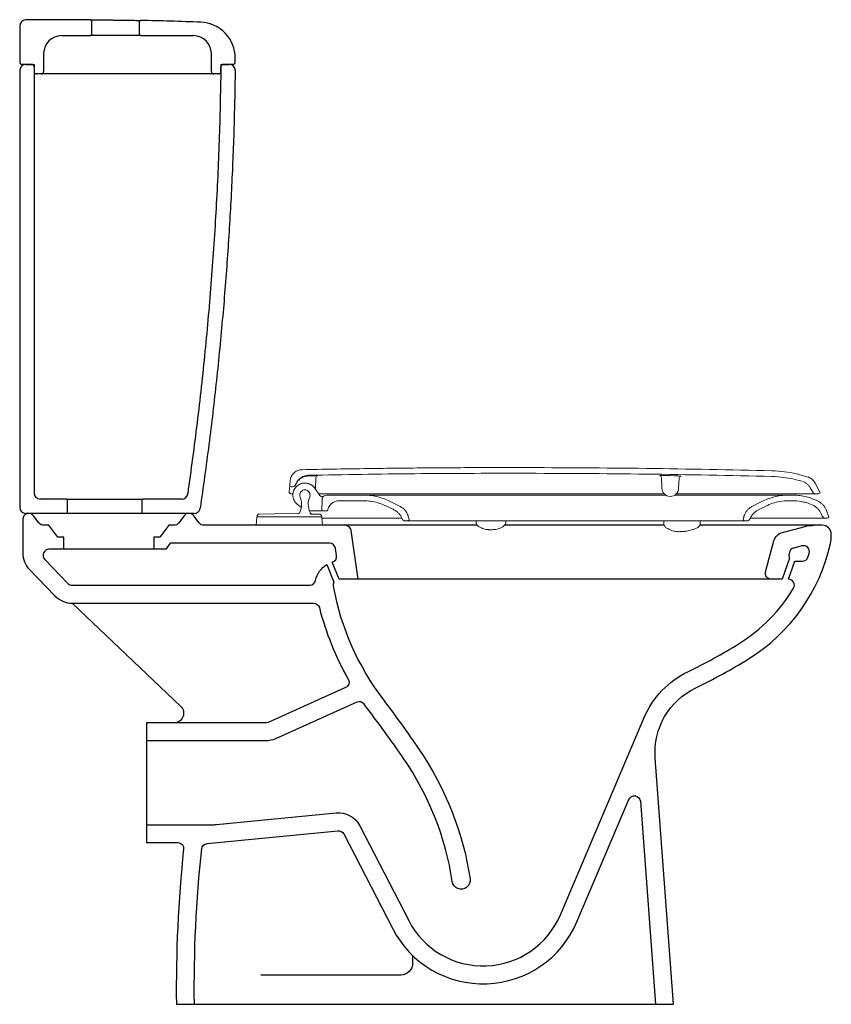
# Model space of a CAD drawing. Header units: millimetres. Extents: x 4030.269 to 4030.947, y 2640.673 to 2641.496.
import ezdxf

# ---------------------------------------------------------------- set-up
doc = ezdxf.new("R2010")
doc.units = ezdxf.units.MM
doc.layers.add('BLOCKS', color=3, linetype='Continuous')
doc.layers.add('SANINDUSA', color=3, linetype='Continuous')

msp = doc.modelspace()

# ---------------------------------------------------------------- linework, layer by layer
at = {"layer": 'BLOCKS'}
for points in [[(4030.30604, 2641.05328), (4030.30604, 2641.06328), (4030.30104, 2641.06328), (4030.29354, 2641.07328), (4030.2892, 2641.07328, -0.236068), (4030.2852, 2641.07528), (4030.2807, 2641.08128, 0.720759), (4030.2717, 2641.07828), (4030.2717, 2641.05023, 0.194619), (4030.27733, 2641.03633), (4030.29857, 2641.01437, 0.203213), (4030.31295, 2641.00828), (4030.51452, 2641.00828, -0.343198), (4030.51937, 2641.00451, 0.067481), (4030.54345, 2640.94476, -0.442616), (4030.54115, 2640.93773), (4030.47651, 2640.90871, -0.105871), (4030.47446, 2640.90828), (4030.37496, 2640.90828), (4030.37496, 2640.80828), (4030.40101, 2640.80828, -0.445248), (4030.40598, 2640.80275, 0.029165), (4030.39996, 2640.67328), (4030.81496, 2640.67328), (4030.79969, 2640.87904, -0.30827), (4030.83349, 2640.93754, 0.026557), (4030.87766, 2640.96177, 0.201978), (4030.94599, 2641.05806, 0.054711), (4030.9467, 2641.06456), (4030.9467, 2641.06578, 0.414214), (4030.9392, 2641.07328), (4030.83681, 2641.07328)], [(4030.65115, 2641.07328), (4030.42295, 2641.07328, -0.236068), (4030.41895, 2641.07528), (4030.41445, 2641.08128, 0.5), (4030.40645, 2641.08128), (4030.40195, 2641.07528, -0.236068), (4030.39795, 2641.07328), (4030.39361, 2641.07328), (4030.38611, 2641.06328), (4030.38111, 2641.06328), (4030.38111, 2641.05328)], [(4030.5517, 2641.02828), (4030.54579, 2641.069, 0.372564), (4030.54084, 2641.07328)], [(4030.8967, 2641.02828, -0.493351), (4030.89188, 2641.03457), (4030.89877, 2641.06025, -0.269169), (4030.90589, 2641.06733), (4030.92481, 2641.07229, -0.064234), (4030.93243, 2641.07328)], [(4030.37496, 2640.82328), (4030.43143, 2640.82328, 0.024376), (4030.43338, 2640.82337), (4030.53326, 2640.83314, -0.307029), (4030.55297, 2640.82241), (4030.59388, 2640.74321, 0.635115), (4030.72051, 2640.74797), (4030.79049, 2640.91279, -0.182097), (4030.82698, 2640.95105, 0.026557), (4030.86975, 2640.97452, 0.119849), (4030.91519, 2641.02071, 0.582393), (4030.9109, 2641.02828), (4030.91627, 2641.04328), (4030.9225, 2641.04328, 0.320627), (4030.92723, 2641.04666, 0.005958), (4030.92825, 2641.04976, 0.590378), (4030.92221, 2641.0561), (4030.91531, 2641.05429, 0.269169), (4030.91175, 2641.05076), (4030.91144, 2641.04957, 0.19352), (4030.91188, 2641.04587), (4030.90559, 2641.02828), (4030.53571, 2641.02828), (4030.53013, 2641.04248, 0.374181), (4030.53368, 2641.048), (4030.53281, 2641.054, 0.372564), (4030.52786, 2641.05828), (4030.39486, 2641.05828), (4030.39111, 2641.05328), (4030.2936, 2641.05328, 0.662216), (4030.29, 2641.0448), (4030.30935, 2641.0248, 0.203213), (4030.31295, 2641.02328), (4030.51122, 2641.02328, 0.356394), (4030.51611, 2641.02728, -0.212042), (4030.52554, 2641.0405), (4030.53135, 2641.02571, 0.175039), (4030.5308, 2641.02236, 0.116877), (4030.57273, 2640.92758, -0.012507), (4030.60247, 2640.88629, -0.112333), (4030.64515, 2640.77801, -1), (4030.63032, 2640.77574, 0.112333), (4030.59008, 2640.87783, 0.014231), (4030.55658, 2640.924, 0.347169), (4030.55057, 2640.92552), (4030.48265, 2640.89503, -0.105871), (4030.47446, 2640.89328), (4030.37496, 2640.89328)], [(4030.31308, 2641.00828), (4030.4035, 2640.92222, -0.677148), (4030.39792, 2640.90828)], [(4030.41496, 2640.67328, -0.029643), (4030.4211, 2640.80309, -0.355645), (4030.42559, 2640.80754), (4030.53472, 2640.81821, -0.307029), (4030.53965, 2640.81553), (4030.58055, 2640.73633, 0.635115), (4030.73431, 2640.74211), (4030.77775, 2640.8444, -0.786564), (4030.78733, 2640.84282), (4030.79992, 2640.67328)], [(4030.5972, 2640.71402), (4030.5972, 2640.70764, -0.414214), (4030.5872, 2640.69764), (4030.47039, 2640.69764)]]:
    msp.add_lwpolyline(points, format="xyb", dxfattribs=at)
msp.add_lwpolyline([(4030.80717, 2641.07328), (4030.67391, 2641.07328)], dxfattribs=at)
at = {"layer": 'SANINDUSA'}
for p, q in [((4030.26914, 2641.49027), (4030.26914, 2641.4602)), ((4030.32914, 2641.49447), (4030.32914, 2641.4832)), ((4030.36914, 2641.4832), (4030.36914, 2641.49391)), ((4030.30414, 2641.4822), (4030.32814, 2641.4822)), ((4030.37014, 2641.4822), (4030.32814, 2641.4822)), ((4030.37014, 2641.4822), (4030.41414, 2641.4822)), ((4030.28914, 2641.4672), (4030.28914, 2641.4522)), ((4030.42914, 2641.4522), (4030.42914, 2641.4672)), ((4030.44914, 2641.4602), (4030.44914, 2641.46344)), ((4030.27914, 2641.4582), (4030.27114, 2641.4582)), ((4030.27414, 2641.4582), (4030.28114, 2641.4582)), ((4030.28114, 2641.4582), (4030.28114, 2641.1002)), ((4030.28114, 2641.4562), (4030.28114, 2641.4522)), ((4030.43714, 2641.4582), (4030.44407, 2641.4582)), ((4030.43714, 2641.4522), (4030.43714, 2641.4562)), ((4030.44714, 2641.4582), (4030.43914, 2641.4582)), ((4030.26914, 2641.4532), (4030.26914, 2641.0882)), ((4030.28714, 2641.4502), (4030.28314, 2641.4502)), ((4030.29274, 2641.4502), (4030.28714, 2641.4502)), ((4030.30678, 2641.4502), (4030.29274, 2641.4502)), ((4030.31364, 2641.4502), (4030.30678, 2641.4502)), ((4030.34121, 2641.4502), (4030.31364, 2641.4502)), ((4030.42162, 2641.4502), (4030.34121, 2641.4502)), ((4030.43114, 2641.4502), (4030.42162, 2641.4502)), ((4030.43514, 2641.4502), (4030.43114, 2641.4502)), ((4030.30814, 2641.0952), (4030.28614, 2641.0952)), ((4030.30814, 2641.0952), (4030.37214, 2641.0952)), ((4030.30914, 2641.0842), (4030.30914, 2641.0942)), ((4030.37114, 2641.0942), (4030.37114, 2641.0842)), ((4030.40444, 2641.0952), (4030.37214, 2641.0952)), ((4030.30814, 2641.0832), (4030.27414, 2641.0832)), ((4030.37214, 2641.0832), (4030.30814, 2641.0832)), ((4030.41482, 2641.0832), (4030.37214, 2641.0832))]:
    msp.add_line(p, q, dxfattribs=at)
at = {"layer": 'SANINDUSA', "linetype": 'Continuous', "lineweight": 15}
for p, q in [((4030.49495, 2641.11062), (4030.49454, 2641.10594)), ((4030.51648, 2641.11318), (4030.51613, 2641.10333)), ((4030.8049, 2641.11322), (4030.80527, 2641.10444)), ((4030.8123, 2641.1148), (4030.81549, 2641.11474)), ((4030.81962, 2641.11259), (4030.81927, 2641.10444)), ((4030.49417, 2641.10097), (4030.49421, 2641.1021)), ((4030.49423, 2641.10234), (4030.49424, 2641.10248)), ((4030.49424, 2641.10248), (4030.49428, 2641.10288)), ((4030.49428, 2641.10288), (4030.49431, 2641.10331)), ((4030.49431, 2641.10331), (4030.49435, 2641.10376)), ((4030.4944, 2641.10426), (4030.49454, 2641.10594)), ((4030.49454, 2641.10594), (4030.4949, 2641.10574)), ((4030.4949, 2641.10574), (4030.49528, 2641.10559)), ((4030.49528, 2641.10559), (4030.49568, 2641.1055)), ((4030.49568, 2641.1055), (4030.49608, 2641.10547)), ((4030.49608, 2641.10547), (4030.49677, 2641.10547)), ((4030.51545, 2641.10431), (4030.51977, 2641.09813)), ((4030.92917, 2641.10461), (4030.93122, 2641.10106)), ((4030.93327, 2641.10845), (4030.93732, 2641.10049)), ((4030.49687, 2641.09956), (4030.49638, 2641.09956)), ((4030.49712, 2641.09956), (4030.49687, 2641.09956)), ((4030.4974, 2641.09957), (4030.49712, 2641.09956)), ((4030.52229, 2641.09956), (4030.51877, 2641.09956)), ((4030.52136, 2641.08548), (4030.52153, 2641.09516)), ((4030.52772, 2641.09858), (4030.55594, 2641.09858)), ((4030.53598, 2641.09383), (4030.55594, 2641.09383)), ((4030.75122, 2641.09858), (4030.55594, 2641.09858)), ((4030.57742, 2641.09362), (4030.58632, 2641.08928)), ((4030.80871, 2641.09858), (4030.75122, 2641.09858)), ((4030.8073, 2641.09956), (4030.79429, 2641.09956)), ((4030.88098, 2641.08924), (4030.88995, 2641.09362)), ((4030.91143, 2641.09858), (4030.91389, 2641.09858)), ((4030.91143, 2641.09383), (4030.91389, 2641.09383)), ((4030.93382, 2641.09956), (4030.93526, 2641.09956)), ((4030.93526, 2641.09956), (4030.93583, 2641.09962)), ((4030.93583, 2641.09962), (4030.93639, 2641.0998)), ((4030.93639, 2641.0998), (4030.93689, 2641.1001)), ((4030.93689, 2641.1001), (4030.93732, 2641.10049)), ((4030.501, 2641.09077), (4030.50428, 2641.08814)), ((4030.51112, 2641.08548), (4030.51248, 2641.08548)), ((4030.51836, 2641.08548), (4030.51248, 2641.08548)), ((4030.51836, 2641.08548), (4030.52136, 2641.08548)), ((4030.52612, 2641.08548), (4030.52136, 2641.08548)), ((4030.57534, 2641.08935), (4030.58087, 2641.08665)), ((4030.88643, 2641.08661), (4030.89203, 2641.08935)), ((4030.93211, 2641.08971), (4030.92941, 2641.09102)), ((4030.94471, 2641.07998), (4030.94263, 2641.08571)), ((4030.46717, 2641.07982), (4030.46659, 2641.07328)), ((4030.46727, 2641.08072), (4030.46725, 2641.08028)), ((4030.49425, 2641.08308), (4030.46935, 2641.08265)), ((4030.49425, 2641.08308), (4030.5019, 2641.083)), ((4030.52125, 2641.08028), (4030.52124, 2641.08072)), ((4030.52191, 2641.07328), (4030.52134, 2641.07982)), ((4030.52139, 2641.07928), (4030.57252, 2641.07928)), ((4030.57252, 2641.07928), (4030.57345, 2641.07928)), ((4030.57345, 2641.07928), (4030.58818, 2641.07928)), ((4030.59249, 2641.07698), (4030.59103, 2641.07698)), ((4030.70401, 2641.07698), (4030.59249, 2641.07698)), ((4030.59421, 2641.0778), (4030.59397, 2641.07913)), ((4030.65007, 2641.07698), (4030.65009, 2641.07607)), ((4030.67509, 2641.07607), (4030.6751, 2641.07698)), ((4030.77964, 2641.07698), (4030.70401, 2641.07698)), ((4030.87481, 2641.07698), (4030.77964, 2641.07698)), ((4030.80681, 2641.07698), (4030.80685, 2641.07447)), ((4030.83724, 2641.07698), (4030.8372, 2641.07447)), ((4030.87333, 2641.07909), (4030.8731, 2641.0778)), ((4030.87629, 2641.07698), (4030.87481, 2641.07698)), ((4030.94297, 2641.07928), (4030.9421, 2641.07928)), ((4030.46659, 2641.07328), (4030.52191, 2641.07328))]:
    msp.add_line(p, q, dxfattribs=at)
at = {"layer": 'SANINDUSA', "linetype": 'Continuous', "lineweight": 15, "flags": 128}
msp.add_lwpolyline([(4030.49425, 2641.08028), (4030.49862, 2641.08028), (4030.50287, 2641.08028), (4030.50346, 2641.08028), (4030.50508, 2641.08028), (4030.50673, 2641.08028), (4030.50751, 2641.08028), (4030.50804, 2641.08028), (4030.50855, 2641.08028), (4030.50906, 2641.08028), (4030.5124, 2641.08028), (4030.51335, 2641.08028), (4030.51335, 2641.08028), (4030.51335, 2641.08028), (4030.51335, 2641.08028), (4030.51335, 2641.08028), (4030.51335, 2641.08028), (4030.51335, 2641.08028), (4030.51339, 2641.08028), (4030.51399, 2641.08028), (4030.51513, 2641.08028), (4030.5161, 2641.08028), (4030.5161, 2641.08028), (4030.5161, 2641.08028), (4030.5161, 2641.08028), (4030.5161, 2641.08028), (4030.5161, 2641.08028), (4030.5161, 2641.08028), (4030.5161, 2641.08028), (4030.51612, 2641.08028), (4030.51646, 2641.08028), (4030.51709, 2641.08028), (4030.51768, 2641.08028), (4030.51823, 2641.08028), (4030.51874, 2641.08028), (4030.51946, 2641.08028), (4030.52017, 2641.08028), (4030.52056, 2641.08028), (4030.52086, 2641.08028), (4030.52108, 2641.08028), (4030.52121, 2641.08028), (4030.52125, 2641.08028)], dxfattribs=at)
at = {"layer": 'SANINDUSA'}
for centre, radius, start, end in [((4030.27414, 2641.49027), 0.005, 90.77096, 180), ((4030.31174, 2638.69611), 2.79941, 89.66422, 90.77096), ((4030.32814, 2641.49447), 0.001, 0, 89.66422), ((4030.37014, 2641.49391), 0.001, 88.80421, 180), ((4030.31174, 2638.69611), 2.79941, 87.77747, 88.80421), ((4030.41914, 2641.46344), 0.03, 0, 87.77747), ((4030.30414, 2641.4672), 0.015, 90, 180), ((4030.32814, 2641.4832), 0.001, 270, 0), ((4030.37014, 2641.4832), 0.001, 180, 270), ((4030.41414, 2641.4672), 0.015, 0, 90), ((4030.27114, 2641.4602), 0.002, 180, 270), ((4030.27414, 2641.4532), 0.005, 90, 180), ((4030.27914, 2641.4562), 0.002, 0, 90), ((4030.43914, 2641.4562), 0.002, 90, 180), ((4030.44407, 2641.4532), 0.005, 359.19593, 90), ((4030.44714, 2641.4602), 0.002, 270, 0), ((4030.28314, 2641.4522), 0.002, 180, 270), ((4030.28714, 2641.4522), 0.002, 270, 0), ((4030.43114, 2641.4522), 0.002, 180, 270), ((4030.43514, 2641.4522), 0.002, 270, 0), ((4030.28614, 2641.1002), 0.005, 180, 270), ((4030.30814, 2641.0942), 0.001, 0, 90), ((4030.37214, 2641.0942), 0.001, 90, 180), ((4030.40444, 2641.1002), 0.005, 270, 351.85517), ((4030.27414, 2641.0882), 0.005, 180, 270), ((4030.41482, 2641.0882), 0.005, 270, 351.64078), ((4030.30814, 2641.0842), 0.001, 270, 0), ((4030.37214, 2641.0842), 0.001, 180, 270)]:
    msp.add_arc(centre, radius, start, end, dxfattribs=at)
at = {"layer": 'SANINDUSA', "linetype": 'Continuous', "lineweight": 15}
for centre, radius, start, end in [((4030.51797, 2641.11313), 0.0015, 132.05214, 177.99901), ((4030.51797, 2641.11313), 0.0015, 91.06578, 132.05149), ((4030.80341, 2641.11316), 0.0015, 2.45932, 88.67208), ((4030.82111, 2641.11253), 0.0015, 87.017, 177.41903), ((4030.49677, 2641.10847), 0.003, 270, 339.07207), ((4030.50725, 2641.09858), 0.0043, 89.99992, 180.00008), ((4030.50725, 2641.09858), 0.0043, 359.99992, 90.00014), ((4030.81227, 2641.10444), 0.007, 180, 268.87675), ((4030.81227, 2641.10444), 0.007, 268.87675, 0), ((4030.50725, 2641.09858), 0.0043, 179.99963, 202.49872), ((4030.48844, 2641.09078), 0.01606, 14.99917, 22.49904), ((4030.48844, 2641.09078), 0.01606, 359.99963, 14.99917), ((4030.52607, 2641.09078), 0.01606, 157.50103, 180.00037), ((4030.50725, 2641.09858), 0.0043, 337.50104, 0.00037), ((4030.52141, 2641.09928), 0.002, 215, 293.21688), ((4030.52453, 2641.0951), 0.003, 106.86238, 179), ((4030.52772, 2641.08458), 0.014, 90, 106.86238), ((4030.53598, 2641.08383), 0.01, 90, 170.50277), ((4030.93382, 2641.10256), 0.003, 210, 270), ((4030.48844, 2641.09078), 0.01606, 334.57129, 0.00022), ((4030.52607, 2641.09078), 0.01606, 179.99978, 205.42871), ((4030.46766, 2641.07978), 0.0005, 135.91336, 175), ((4030.50475, 2641.08303), 0.002, 154.57151, 157.76994), ((4030.50975, 2641.08303), 0.002, 20.79807, 25.42849), ((4030.52084, 2641.07978), 0.0005, 5, 47.74009), ((4030.83259, 2641.07535), 0.0047, 290.11597, 349.25906)]:
    msp.add_arc(centre, radius, start, end, dxfattribs=at)
at = {"layer": 'SANINDUSA'}
for points, knots in [([(4030.32815, 2641.49547), (4030.32824, 2641.49547), (4030.32842, 2641.49547), (4030.32965, 2641.49546), (4030.33126, 2641.49544), (4030.3334, 2641.49542), (4030.33598, 2641.49539), (4030.33894, 2641.49536), (4030.34218, 2641.49532), (4030.34561, 2641.49528), (4030.34797, 2641.49525), (4030.35034, 2641.49522), (4030.35271, 2641.49518), (4030.35615, 2641.49513), (4030.3594, 2641.49509), (4030.36235, 2641.49504), (4030.36492, 2641.495), (4030.36706, 2641.49496), (4030.36867, 2641.49494), (4030.36989, 2641.49492), (4030.37006, 2641.49491), (4030.37016, 2641.49491)], [0, 0, 0, 0, 0.070573, 0.124268, 0.177963, 0.231663, 0.285364, 0.339072, 0.39278, 0.446285, 0.499791, 0.500205, 0.55392, 0.607634, 0.661333, 0.715031, 0.768725, 0.822418, 0.876105, 0.929791, 1, 1, 1, 1]), ([(4030.43714, 2641.4582), (4030.43677, 2641.43819), (4030.43603, 2641.39819), (4030.43327, 2641.33824), (4030.42932, 2641.27837), (4030.42402, 2641.21861), (4030.41752, 2641.15895), (4030.4121, 2641.11931), (4030.40939, 2641.09949)], [0, 0, 0, 0, 0.1667322, 0.3333937, 0.5000182, 0.6666385, 0.833288, 1, 1, 1, 1]), ([(4030.44907, 2641.45313), (4030.44874, 2641.43599), (4030.44808, 2641.40173), (4030.44588, 2641.35038), (4030.4428, 2641.29908), (4030.4387, 2641.24705), (4030.43353, 2641.19428), (4030.4273, 2641.1408), (4030.42228, 2641.10525), (4030.41977, 2641.08747)], [0, 0, 0, 0, 0.140053, 0.280054, 0.420023, 0.559981, 0.706614, 0.853279, 1, 1, 1, 1])]:
    msp.add_open_spline(points, degree=3, knots=knots, dxfattribs=at)
at = {"layer": 'SANINDUSA', "linetype": 'Continuous', "lineweight": 15}
for points, knots in [([(4030.50472, 2641.11975), (4030.5036, 2641.11962), (4030.50135, 2641.11935), (4030.49839, 2641.11757), (4030.49618, 2641.11498), (4030.49518, 2641.11249), (4030.495, 2641.111), (4030.49495, 2641.11062)], [0, 0, 0, 0, 0.2304145, 0.4608289, 0.6912433, 0.9216579, 1, 1, 1, 1]), ([(4030.50472, 2641.11975), (4030.51341, 2641.11991), (4030.53064, 2641.12024), (4030.55629, 2641.12064), (4030.58185, 2641.12097), (4030.60772, 2641.12123), (4030.63405, 2641.1214), (4030.66066, 2641.12151), (4030.6784, 2641.12151), (4030.68727, 2641.12151)], [0, 0, 0, 0, 0.142785, 0.2833, 0.421546, 0.562702, 0.708467, 0.854233, 1, 1, 1, 1]), ([(4030.89731, 2641.11881), (4030.8623, 2641.11958), (4030.7923, 2641.12111), (4030.72228, 2641.12138), (4030.68727, 2641.12151)], [0, 0, 0, 0, 0.5, 1, 1, 1, 1]), ([(4030.89731, 2641.11881), (4030.90074, 2641.11862), (4030.90759, 2641.11824), (4030.91776, 2641.11641), (4030.92432, 2641.11438), (4030.9276, 2641.11336)], [0, 0, 0, 0, 0.332848, 0.666287, 1, 1, 1, 1]), ([(4030.49953, 2641.10728), (4030.50011, 2641.10835), (4030.50133, 2641.11061), (4030.50444, 2641.1131), (4030.50764, 2641.11434), (4030.50965, 2641.11448), (4030.51031, 2641.11453)], [0, 0, 0, 0, 0.264344, 0.559112, 0.853805, 1, 1, 1, 1]), ([(4030.49958, 2641.1074), (4030.50018, 2641.10861), (4030.50139, 2641.11104), (4030.50461, 2641.11364), (4030.50782, 2641.11492), (4030.50986, 2641.11506), (4030.51055, 2641.11511)], [0, 0, 0, 0, 0.2842958, 0.5685917, 0.8528876, 1, 1, 1, 1]), ([(4030.51031, 2641.11453), (4030.51131, 2641.11455), (4030.51266, 2641.11457), (4030.514, 2641.1146), (4030.51434, 2641.1146)], [0, 0, 0, 0, 0.743847, 1, 1, 1, 1]), ([(4030.51055, 2641.11511), (4030.54, 2641.11561), (4030.5989, 2641.11661), (4030.65782, 2641.11671), (4030.68727, 2641.11676)], [0, 0, 0, 0, 0.5, 1, 1, 1, 1]), ([(4030.51434, 2641.1146), (4030.51475, 2641.11461), (4030.51556, 2641.11463), (4030.51664, 2641.11464), (4030.51746, 2641.11464), (4030.51789, 2641.11464), (4030.51793, 2641.11463), (4030.51795, 2641.11463)], [0, 0, 0, 0, 0.214957, 0.429926, 0.644638, 0.859046, 1, 1, 1, 1]), ([(4030.68727, 2641.11676), (4030.72226, 2641.11663), (4030.79224, 2641.11636), (4030.8622, 2641.11483), (4030.89718, 2641.11406)], [0, 0, 0, 0, 0.5, 1, 1, 1, 1]), ([(4030.80344, 2641.11465), (4030.80352, 2641.11471), (4030.80367, 2641.11482), (4030.80472, 2641.11484), (4030.80526, 2641.11485)], [0, 0, 0, 0, 0.490498, 1, 1, 1, 1]), ([(4030.80526, 2641.11485), (4030.80573, 2641.11485), (4030.80687, 2641.11485), (4030.80931, 2641.11484), (4030.8113, 2641.11481), (4030.8123, 2641.1148)], [0, 0, 0, 0, 0.264421, 0.632214, 1, 1, 1, 1]), ([(4030.81549, 2641.11474), (4030.81601, 2641.11473), (4030.81744, 2641.11469), (4030.81936, 2641.11458), (4030.82089, 2641.11435), (4030.82109, 2641.11413), (4030.82119, 2641.11402)], [0, 0, 0, 0, 0.158903, 0.437695, 0.718871, 1, 1, 1, 1]), ([(4030.89718, 2641.11406), (4030.90048, 2641.11388), (4030.90635, 2641.11356), (4030.91472, 2641.11213), (4030.91969, 2641.11079), (4030.92219, 2641.11011)], [0, 0, 0, 0, 0.390691, 0.694361, 1, 1, 1, 1]), ([(4030.92914, 2641.10464), (4030.92872, 2641.10528), (4030.92789, 2641.10656), (4030.92621, 2641.10812), (4030.92447, 2641.10929), (4030.92323, 2641.10973), (4030.92271, 2641.10992)], [0, 0, 0, 0, 0.268032, 0.536063, 0.804095, 1, 1, 1, 1]), ([(4030.93321, 2641.10855), (4030.9329, 2641.10908), (4030.93226, 2641.11015), (4030.93061, 2641.11185), (4030.92895, 2641.11288), (4030.92775, 2641.11331), (4030.9276, 2641.11336)], [0, 0, 0, 0, 0.242208, 0.493028, 0.937801, 1, 1, 1, 1]), ([(4030.49421, 2641.1021), (4030.49421, 2641.10216), (4030.49422, 2641.10224), (4030.49423, 2641.10232), (4030.49423, 2641.10233)], [0, 0, 0, 0, 0.785323, 1, 1, 1, 1]), ([(4030.49435, 2641.10376), (4030.49436, 2641.10379), (4030.49437, 2641.10396), (4030.49439, 2641.10412), (4030.4944, 2641.10426)], [0, 0, 0, 0, 0.153536, 1, 1, 1, 1]), ([(4030.51545, 2641.10431), (4030.51471, 2641.10517), (4030.51324, 2641.10689), (4030.51011, 2641.10835), (4030.50673, 2641.10876), (4030.50338, 2641.108), (4030.50048, 2641.10619), (4030.49834, 2641.10352), (4030.49721, 2641.10029), (4030.49721, 2641.09687), (4030.49834, 2641.09365), (4030.49987, 2641.09171), (4030.50087, 2641.09088), (4030.501, 2641.09077)], [0, 0, 0, 0, 0.098458, 0.196918, 0.29537, 0.393814, 0.492257, 0.590707, 0.68917, 0.787645, 0.886126, 0.984604, 1, 1, 1, 1]), ([(4030.49802, 2641.10213), (4030.4981, 2641.10241), (4030.49845, 2641.10378), (4030.50014, 2641.10581), (4030.50288, 2641.10779), (4030.50619, 2641.10871), (4030.5096, 2641.10849), (4030.51275, 2641.10716), (4030.51458, 2641.1055), (4030.51534, 2641.10445), (4030.51545, 2641.10431)], [0, 0, 0, 0, 0.0403394, 0.1962234, 0.3521074, 0.5079914, 0.6638754, 0.8197594, 0.9756434, 1, 1, 1, 1]), ([(4030.49435, 2641.10036), (4030.49428, 2641.10047), (4030.4942, 2641.10061), (4030.49418, 2641.10091), (4030.49417, 2641.10097)], [0, 0, 0, 0, 0.796054, 1, 1, 1, 1]), ([(4030.49434, 2641.10037), (4030.49441, 2641.1003), (4030.49455, 2641.10018), (4030.49471, 2641.10007), (4030.49479, 2641.10002)], [0, 0, 0, 0, 0.499343, 1, 1, 1, 1]), ([(4030.49479, 2641.10002), (4030.49487, 2641.09997), (4030.49503, 2641.09988), (4030.4952, 2641.0998), (4030.49529, 2641.09977)], [0, 0, 0, 0, 0.500024, 1, 1, 1, 1]), ([(4030.49531, 2641.09976), (4030.49536, 2641.09974), (4030.49543, 2641.09972), (4030.49551, 2641.09969), (4030.49557, 2641.09967), (4030.49568, 2641.09964), (4030.49577, 2641.09962), (4030.49585, 2641.09961)], [0, 0, 0, 0, 0.273272, 0.410127, 0.470327, 0.575012, 1, 1, 1, 1]), ([(4030.49637, 2641.09956), (4030.49629, 2641.09956), (4030.49612, 2641.09957), (4030.49595, 2641.09959), (4030.49586, 2641.09961)], [0, 0, 0, 0, 0.5, 1, 1, 1, 1]), ([(4030.52366, 2641.09797), (4030.5236, 2641.09796), (4030.52354, 2641.09794), (4030.52302, 2641.09777), (4030.52247, 2641.09757), (4030.52191, 2641.09731), (4030.52181, 2641.09727)], [0, 0, 0, 0, 0.359552, 0.46003, 0.904335, 1, 1, 1, 1]), ([(4030.53885, 2641.09956), (4030.53742, 2641.09956), (4030.53456, 2641.09956), (4030.53034, 2641.09956), (4030.52621, 2641.09956), (4030.52359, 2641.09956), (4030.52229, 2641.09956)], [0, 0, 0, 0, 0.2454291, 0.4908638, 0.7454241, 1, 1, 1, 1]), ([(4030.68805, 2641.09956), (4030.67975, 2641.09956), (4030.66315, 2641.09956), (4030.63828, 2641.09956), (4030.61337, 2641.09956), (4030.58847, 2641.09956), (4030.56359, 2641.09956), (4030.5471, 2641.09956), (4030.53885, 2641.09956)], [0, 0, 0, 0, 0.165966, 0.331968, 0.497932, 0.665276, 0.832658, 1, 1, 1, 1]), ([(4030.55594, 2641.09858), (4030.55781, 2641.09852), (4030.56155, 2641.09839), (4030.56703, 2641.0974), (4030.57237, 2641.09588), (4030.57573, 2641.09438), (4030.57742, 2641.09362)], [0, 0, 0, 0, 0.252029, 0.504059, 0.750457, 1, 1, 1, 1]), ([(4030.55594, 2641.09383), (4030.55799, 2641.09374), (4030.56209, 2641.09357), (4030.56868, 2641.09218), (4030.57295, 2641.09036), (4030.57534, 2641.08935)], [0, 0, 0, 0, 0.306561, 0.613122, 1, 1, 1, 1]), ([(4030.79429, 2641.09956), (4030.78546, 2641.09956), (4030.76781, 2641.09956), (4030.74123, 2641.09956), (4030.71464, 2641.09956), (4030.69692, 2641.09956), (4030.68805, 2641.09956)], [0, 0, 0, 0, 0.250941, 0.501504, 0.750566, 1, 1, 1, 1]), ([(4030.91143, 2641.09858), (4030.91143, 2641.09858), (4030.91143, 2641.09858), (4030.91142, 2641.09858), (4030.9114, 2641.09858), (4030.91138, 2641.09858), (4030.91135, 2641.09858), (4030.91131, 2641.09858), (4030.91124, 2641.09858), (4030.91112, 2641.09858), (4030.91091, 2641.09858), (4030.91069, 2641.09858), (4030.91046, 2641.09858), (4030.91021, 2641.09858), (4030.90993, 2641.09858), (4030.90961, 2641.09858), (4030.90926, 2641.09858), (4030.90884, 2641.09858), (4030.9083, 2641.09858), (4030.90768, 2641.09858), (4030.90714, 2641.09858), (4030.90674, 2641.09858), (4030.90645, 2641.09858), (4030.90603, 2641.09858), (4030.90543, 2641.09858), (4030.90462, 2641.09858), (4030.90375, 2641.09858), (4030.90293, 2641.09858), (4030.90222, 2641.09858), (4030.90163, 2641.09858), (4030.90106, 2641.09858), (4030.90047, 2641.09858), (4030.89987, 2641.09858), (4030.8989, 2641.09858), (4030.89768, 2641.09858), (4030.89624, 2641.09858), (4030.89515, 2641.09858), (4030.89403, 2641.09858), (4030.89279, 2641.09858), (4030.89134, 2641.09858), (4030.8897, 2641.09858), (4030.88822, 2641.09858), (4030.88695, 2641.09858), (4030.8862, 2641.09858), (4030.88563, 2641.09858), (4030.88505, 2641.09858), (4030.88444, 2641.09858), (4030.88342, 2641.09858), (4030.88199, 2641.09858), (4030.88032, 2641.09858), (4030.87886, 2641.09858), (4030.87758, 2641.09858), (4030.87615, 2641.09858), (4030.8745, 2641.09858), (4030.87266, 2641.09858), (4030.87065, 2641.09858), (4030.86847, 2641.09858), (4030.86611, 2641.09858), (4030.86381, 2641.09858), (4030.86176, 2641.09858), (4030.86012, 2641.09858), (4030.85916, 2641.09858), (4030.8587, 2641.09858), (4030.85855, 2641.09858), (4030.85821, 2641.09858), (4030.85756, 2641.09858), (4030.85666, 2641.09858), (4030.85552, 2641.09858), (4030.85403, 2641.09858), (4030.85217, 2641.09858), (4030.85006, 2641.09858), (4030.84828, 2641.09858), (4030.84692, 2641.09858), (4030.84599, 2641.09858), (4030.84515, 2641.09858), (4030.84436, 2641.09858), (4030.84385, 2641.09858), (4030.84362, 2641.09858), (4030.84334, 2641.09858), (4030.84249, 2641.09858), (4030.84106, 2641.09858), (4030.8393, 2641.09858), (4030.83776, 2641.09858), (4030.83645, 2641.09858), (4030.83535, 2641.09858), (4030.83448, 2641.09858), (4030.83395, 2641.09858), (4030.83361, 2641.09858), (4030.83306, 2641.09858), (4030.83236, 2641.09858), (4030.83168, 2641.09858), (4030.83081, 2641.09858), (4030.82954, 2641.09858), (4030.82763, 2641.09858), (4030.82608, 2641.09858), (4030.82497, 2641.09858), (4030.8245, 2641.09858), (4030.82404, 2641.09858), (4030.82374, 2641.09858), (4030.82358, 2641.09858), (4030.82337, 2641.09858), (4030.8229, 2641.09858), (4030.82222, 2641.09858), (4030.82168, 2641.09858), (4030.82138, 2641.09858), (4030.82109, 2641.09858), (4030.8206, 2641.09858), (4030.81944, 2641.09858), (4030.81786, 2641.09858), (4030.81651, 2641.09858), (4030.81588, 2641.09858)], [0, 0, 0, 0, 0.005638, 0.0112629, 0.0168867, 0.0225099, 0.0281327, 0.0337547, 0.0390554, 0.0547734, 0.0706713, 0.0837952, 0.0943946, 0.1062249, 0.1180582, 0.1298916, 0.1417353, 0.15358, 0.1698921, 0.1876582, 0.2021605, 0.2084608, 0.2147611, 0.2210617, 0.2358169, 0.2515722, 0.2673272, 0.2830836, 0.293388, 0.3021632, 0.3109381, 0.3197133, 0.3284878, 0.3372587, 0.3607514, 0.3782459, 0.3932865, 0.4011197, 0.4187484, 0.4367308, 0.4503406, 0.4723915, 0.483599, 0.4893043, 0.4950094, 0.5007144, 0.5064191, 0.5129445, 0.530061, 0.5471774, 0.5590524, 0.569518, 0.5809806, 0.5964203, 0.61186, 0.6272952, 0.6458139, 0.6643339, 0.6828543, 0.6990086, 0.710612, 0.7195166, 0.720106, 0.7206953, 0.722745, 0.7276086, 0.7349614, 0.7423124, 0.7521409, 0.7668456, 0.7815398, 0.7962285, 0.8035608, 0.8093335, 0.8150339, 0.8206531, 0.8251107, 0.8252646, 0.8253681, 0.8305839, 0.8422272, 0.8538706, 0.8651511, 0.872215, 0.8792788, 0.8863426, 0.8889546, 0.8895332, 0.8928382, 0.899432, 0.9028943, 0.9057858, 0.9157641, 0.92695, 0.9417145, 0.9446146, 0.9475148, 0.950415, 0.9530312, 0.9531973, 0.9533632, 0.9567894, 0.961897, 0.9658662, 0.9666329, 0.9673919, 0.9711842, 0.975599, 0.9886223, 1, 1, 1, 1]), ([(4030.91578, 2641.09956), (4030.91406, 2641.09956), (4030.9106, 2641.09956), (4030.90458, 2641.09956), (4030.89796, 2641.09956), (4030.89014, 2641.09956), (4030.88105, 2641.09956), (4030.87049, 2641.09956), (4030.8591, 2641.09956), (4030.84707, 2641.09956), (4030.83456, 2641.09956), (4030.82462, 2641.09956), (4030.81871, 2641.09956), (4030.81722, 2641.09956)], [0, 0, 0, 0, 0.083134, 0.166268, 0.250921, 0.335574, 0.439419, 0.543263, 0.65012, 0.756978, 0.860837, 0.964696, 1, 1, 1, 1]), ([(4030.88995, 2641.09362), (4030.89166, 2641.09438), (4030.89507, 2641.09591), (4030.90043, 2641.09742), (4030.90591, 2641.0984), (4030.90958, 2641.09852), (4030.91143, 2641.09858)], [0, 0, 0, 0, 0.251945, 0.503891, 0.75037, 1, 1, 1, 1]), ([(4030.89203, 2641.08935), (4030.89391, 2641.09017), (4030.89767, 2641.09181), (4030.9042, 2641.09345), (4030.90884, 2641.09369), (4030.91143, 2641.09383)], [0, 0, 0, 0, 0.306459, 0.612918, 1, 1, 1, 1]), ([(4030.91389, 2641.09858), (4030.91533, 2641.09854), (4030.91822, 2641.09847), (4030.92336, 2641.09775), (4030.92931, 2641.09631), (4030.93356, 2641.09441), (4030.9357, 2641.09346)], [0, 0, 0, 0, 0.1910323, 0.3835663, 0.6886569, 1, 1, 1, 1]), ([(4030.91389, 2641.09383), (4030.91651, 2641.0937), (4030.92045, 2641.0935), (4030.92562, 2641.09232), (4030.92814, 2641.09145), (4030.92941, 2641.09102)], [0, 0, 0, 0, 0.494526, 0.746227, 1, 1, 1, 1]), ([(4030.93382, 2641.09956), (4030.9338, 2641.09956), (4030.93375, 2641.09956), (4030.93307, 2641.09956), (4030.93136, 2641.09956), (4030.92877, 2641.09956), (4030.92534, 2641.09956), (4030.9211, 2641.09956), (4030.91756, 2641.09956), (4030.91578, 2641.09956)], [0, 0, 0, 0, 0.061827, 0.220171, 0.379406, 0.532883, 0.68636, 0.84318, 1, 1, 1, 1]), ([(4030.94263, 2641.08571), (4030.94233, 2641.08642), (4030.94172, 2641.08788), (4030.94036, 2641.08982), (4030.93871, 2641.09152), (4030.93711, 2641.09271), (4030.93605, 2641.09327), (4030.9357, 2641.09346)], [0, 0, 0, 0, 0.2186167, 0.4435724, 0.6621891, 0.8871453, 1, 1, 1, 1]), ([(4030.58855, 2641.07861), (4030.58813, 2641.07946), (4030.58729, 2641.08116), (4030.58548, 2641.08337), (4030.58336, 2641.08527), (4030.5817, 2641.08619), (4030.58087, 2641.08665)], [0, 0, 0, 0, 0.250375, 0.499101, 0.749705, 1, 1, 1, 1]), ([(4030.59397, 2641.07913), (4030.59371, 2641.08019), (4030.59318, 2641.08233), (4030.59146, 2641.08519), (4030.58919, 2641.08763), (4030.58728, 2641.08873), (4030.58632, 2641.08928)], [0, 0, 0, 0, 0.249517, 0.499671, 0.750201, 1, 1, 1, 1]), ([(4030.88098, 2641.08924), (4030.8803, 2641.08887), (4030.87892, 2641.08811), (4030.87713, 2641.08656), (4030.87561, 2641.08473), (4030.87415, 2641.08229), (4030.87364, 2641.0803), (4030.87333, 2641.07909)], [0, 0, 0, 0, 0.176527, 0.358172, 0.534697, 0.716343, 1, 1, 1, 1]), ([(4030.88643, 2641.08661), (4030.88565, 2641.08619), (4030.88407, 2641.08532), (4030.88203, 2641.08355), (4030.88028, 2641.08147), (4030.87928, 2641.07975), (4030.87884, 2641.07876), (4030.87877, 2641.0786)], [0, 0, 0, 0, 0.234988, 0.476793, 0.71178, 0.953583, 1, 1, 1, 1]), ([(4030.93881, 2641.08157), (4030.93847, 2641.08238), (4030.93778, 2641.08401), (4030.93624, 2641.08621), (4030.93436, 2641.08816), (4030.9329, 2641.08923), (4030.93211, 2641.0897), (4030.93211, 2641.08971)], [0, 0, 0, 0, 0.244572, 0.49606, 0.743598, 0.998317, 1, 1, 1, 1]), ([(4030.46725, 2641.08028), (4030.4673, 2641.08028), (4030.46739, 2641.08028), (4030.46795, 2641.08028), (4030.46849, 2641.08028), (4030.46887, 2641.08028), (4030.46936, 2641.08028), (4030.47004, 2641.08028), (4030.47082, 2641.08028), (4030.47164, 2641.08028), (4030.4724, 2641.08028), (4030.47326, 2641.08028), (4030.47418, 2641.08028), (4030.47528, 2641.08028), (4030.47679, 2641.08028), (4030.47861, 2641.08028), (4030.48062, 2641.08028), (4030.48253, 2641.08028), (4030.48485, 2641.08028), (4030.48741, 2641.08028), (4030.48992, 2641.08028), (4030.49178, 2641.08028), (4030.49313, 2641.08028), (4030.49388, 2641.08028), (4030.49425, 2641.08028)], [0, 0, 0, 0, 0.083379, 0.166635, 0.194404, 0.222177, 0.249954, 0.289028, 0.338839, 0.36662, 0.399956, 0.433292, 0.466647, 0.500001, 0.546063, 0.612565, 0.662669, 0.714838, 0.765957, 0.840954, 0.904546, 0.946955, 0.973474, 1, 1, 1, 1]), ([(4030.4692, 2641.08265), (4030.46895, 2641.08261), (4030.46845, 2641.08254), (4030.46782, 2641.08209), (4030.46738, 2641.08147), (4030.46731, 2641.08097), (4030.46727, 2641.08072)], [0, 0, 0, 0, 0.25, 0.5, 0.75, 1, 1, 1, 1]), ([(4030.50178, 2641.08304), (4030.50192, 2641.08305), (4030.50219, 2641.08308), (4030.50255, 2641.08328), (4030.50278, 2641.08353), (4030.50287, 2641.08372), (4030.5029, 2641.08378)], [0, 0, 0, 0, 0.283693, 0.567388, 0.851485, 1, 1, 1, 1]), ([(4030.51275, 2641.08284), (4030.51262, 2641.08286), (4030.51235, 2641.08289), (4030.512, 2641.08311), (4030.51176, 2641.08338), (4030.51168, 2641.08358), (4030.51165, 2641.08366)], [0, 0, 0, 0, 0.276755, 0.553513, 0.830683, 1, 1, 1, 1]), ([(4030.51931, 2641.08265), (4030.51922, 2641.08265), (4030.51903, 2641.08265), (4030.51753, 2641.08265), (4030.51525, 2641.08265), (4030.51306, 2641.08265), (4030.51197, 2641.08265)], [0, 0, 0, 0, 0.250001, 0.500001, 0.750001, 1, 1, 1, 1]), ([(4030.52124, 2641.08072), (4030.5212, 2641.08097), (4030.52113, 2641.08147), (4030.52068, 2641.08209), (4030.52006, 2641.08254), (4030.51956, 2641.08261), (4030.51931, 2641.08265)], [0, 0, 0, 0, 0.25, 0.4999998, 0.7499999, 1, 1, 1, 1]), ([(4030.58855, 2641.07861), (4030.5887, 2641.07834), (4030.58899, 2641.07781), (4030.58974, 2641.07725), (4030.59045, 2641.077), (4030.59089, 2641.07698), (4030.59103, 2641.07698)], [0, 0, 0, 0, 0.289787, 0.579577, 0.869365, 1, 1, 1, 1]), ([(4030.59249, 2641.07698), (4030.59271, 2641.077), (4030.59316, 2641.07704), (4030.59377, 2641.07733), (4030.59407, 2641.07765), (4030.59421, 2641.0778)], [0, 0, 0, 0, 0.325042, 0.702823, 1, 1, 1, 1]), ([(4030.8731, 2641.0778), (4030.87327, 2641.07762), (4030.87362, 2641.07727), (4030.87425, 2641.07702), (4030.87465, 2641.07699), (4030.87481, 2641.07698)], [0, 0, 0, 0, 0.374449, 0.752316, 1, 1, 1, 1]), ([(4030.87877, 2641.0786), (4030.87862, 2641.07834), (4030.87832, 2641.0778), (4030.87757, 2641.07725), (4030.87686, 2641.077), (4030.87642, 2641.07698), (4030.87629, 2641.07698)], [0, 0, 0, 0, 0.290342, 0.580677, 0.87102, 1, 1, 1, 1]), ([(4030.8791, 2641.07928), (4030.88258, 2641.07928), (4030.88974, 2641.07928), (4030.89953, 2641.07928), (4030.90867, 2641.07928), (4030.91681, 2641.07928), (4030.9239, 2641.07928), (4030.92987, 2641.07928), (4030.93471, 2641.07928), (4030.9384, 2641.07928), (4030.94067, 2641.07928), (4030.94189, 2641.07928), (4030.94203, 2641.07928), (4030.9421, 2641.07928)], [0, 0, 0, 0, 0.090075, 0.185464, 0.281194, 0.376925, 0.472314, 0.567708, 0.663444, 0.759178, 0.854572, 0.927286, 1, 1, 1, 1]), ([(4030.93881, 2641.08157), (4030.93898, 2641.08121), (4030.93933, 2641.0805), (4030.94026, 2641.07973), (4030.94122, 2641.07933), (4030.94186, 2641.07929), (4030.9421, 2641.07928)], [0, 0, 0, 0, 0.276946, 0.553894, 0.830839, 1, 1, 1, 1]), ([(4030.94297, 2641.07928), (4030.94325, 2641.07931), (4030.94381, 2641.07936), (4030.94439, 2641.07969), (4030.94465, 2641.07993), (4030.94471, 2641.07998)], [0, 0, 0, 0, 0.438037, 0.876095, 1, 1, 1, 1]), ([(4030.65009, 2641.07607), (4030.65013, 2641.07569), (4030.6502, 2641.075), (4030.65064, 2641.07395), (4030.6512, 2641.07318), (4030.65173, 2641.07267), (4030.65202, 2641.07247), (4030.65216, 2641.07237)], [0, 0, 0, 0, 0.319082, 0.586105, 0.807029, 0.905644, 1, 1, 1, 1]), ([(4030.65216, 2641.07237), (4030.65287, 2641.07197), (4030.65434, 2641.07105), (4030.65653, 2641.07028), (4030.65819, 2641.06993), (4030.65941, 2641.06976), (4030.65996, 2641.06969), (4030.66055, 2641.06964), (4030.66119, 2641.06959), (4030.66187, 2641.06957), (4030.6627, 2641.06957), (4030.66363, 2641.06961), (4030.66517, 2641.0697), (4030.66687, 2641.06991), (4030.66872, 2641.07033), (4030.67085, 2641.07112), (4030.67224, 2641.07198), (4030.67299, 2641.07244)], [0, 0, 0, 0, 0.125598, 0.223179, 0.296278, 0.349271, 0.390039, 0.423459, 0.451811, 0.478752, 0.508526, 0.565151, 0.642247, 0.708999, 0.789773, 0.886287, 1, 1, 1, 1]), ([(4030.67485, 2641.07484), (4030.67469, 2641.07445), (4030.67427, 2641.07345), (4030.67339, 2641.0728), (4030.67285, 2641.07241)], [0, 0, 0, 0, 0.390059, 1, 1, 1, 1]), ([(4030.67486, 2641.07486), (4030.67492, 2641.07506), (4030.67503, 2641.07545), (4030.67507, 2641.07587), (4030.67509, 2641.07607)], [0, 0, 0, 0, 0.500122, 1, 1, 1, 1]), ([(4030.80685, 2641.07447), (4030.80692, 2641.07411), (4030.80706, 2641.0734), (4030.8076, 2641.07242), (4030.80834, 2641.07155), (4030.80898, 2641.07114), (4030.8093, 2641.07094)], [0, 0, 0, 0, 0.252935, 0.504186, 0.753399, 1, 1, 1, 1]), ([(4030.80928, 2641.07098), (4030.80987, 2641.07066), (4030.81121, 2641.06993), (4030.81323, 2641.06907), (4030.81517, 2641.06848), (4030.8168, 2641.06815), (4030.81829, 2641.06799), (4030.81967, 2641.06795), (4030.82086, 2641.068), (4030.8221, 2641.06807), (4030.82341, 2641.06816), (4030.82479, 2641.06829), (4030.82636, 2641.06851), (4030.82815, 2641.06889), (4030.83029, 2641.06951), (4030.83235, 2641.07021), (4030.83366, 2641.07075), (4030.83416, 2641.07096)], [0, 0, 0, 0, 0.063018, 0.142153, 0.201159, 0.249389, 0.294441, 0.339631, 0.387775, 0.439348, 0.494022, 0.551911, 0.613692, 0.692822, 0.79573, 0.922299, 1, 1, 1, 1])]:
    msp.add_open_spline(points, degree=3, knots=knots, dxfattribs=at)

doc.saveas('drawing.dxf')
